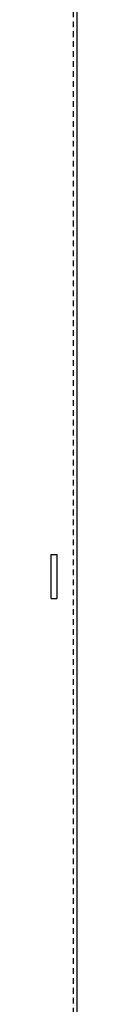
# Model space of a CAD drawing. Header units: inches. Extents: x 614 to 6314, y 704 to 4696.
# Tile 30 of 78: x 2694 to 2712, y 1975 to 2667. Entities that reach past the tile are written whole.
import ezdxf

# ---------------------------------------------------------------- set-up
doc = ezdxf.new("R2010")
doc.units = ezdxf.units.IN
doc.header["$MEASUREMENT"] = 0
doc.linetypes.add('VERDECKT', pattern=[7, 4, -3])

# ---------------------------------------------------------------- blocks, each defined once
blk = doc.blocks.new('SUBPANEL_FRONT')
for p, q in [((358, -5), (358, -1880)), ((340, -1014.5), (344, -1014.5)), ((340, -1045.5), (340, -1014.5)), ((344, -1014.5), (344, -1045.5)), ((340, -1045.5), (344, -1045.5))]:
    blk.add_line(p, q)
at = {"linetype": 'VERDECKT'}
blk.add_line((355.5, -10), (355.5, -1880), dxfattribs=at)

msp = doc.modelspace()

# ---------------------------------------------------------------- block references
msp.add_blockref('SUBPANEL_FRONT', (2354.078, 3305.962))

doc.saveas('drawing.dxf')
